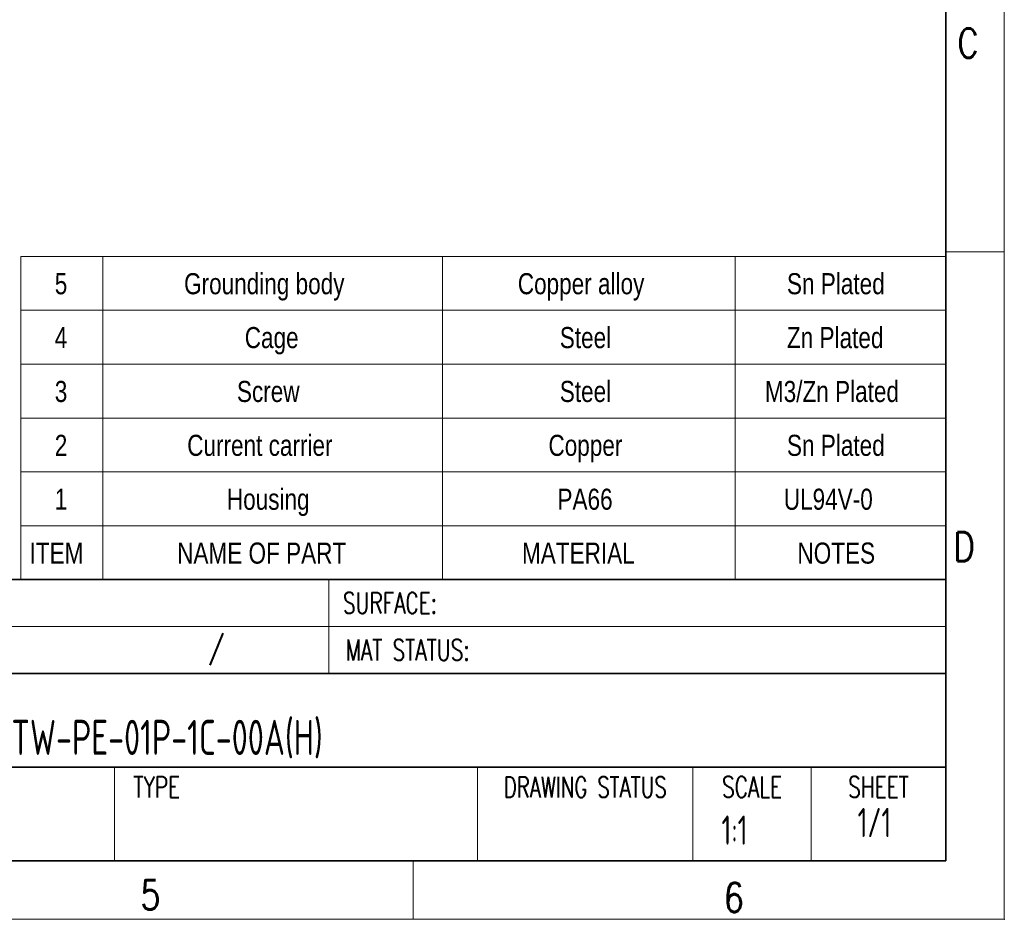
# Model space of a CAD drawing. Header units: millimetres. Extents: x 6 to 292, y 26 to 225.
# Tile 15 of 26: x 208 to 292, y 26 to 102. Entities that reach past the tile are written whole.
import ezdxf
from ezdxf.entities.mleader import LeaderData, LeaderLine
from ezdxf.enums import TextEntityAlignment as Align
from ezdxf.math import Vec2, Vec3

# ---------------------------------------------------------------- set-up
doc = ezdxf.new("R2010")
doc.units = ezdxf.units.MM
for name, color, linetype in [('Default', 7, 'Continuous'), ('TEXT', 7, 'Continuous'), ('图框', 7, 'Continuous'), ('细实线', 7, 'Continuous'), ('轮廓线', 7, 'Continuous')]:
    doc.layers.add(name, color=color, linetype=linetype)
doc.layers.add('尺寸层', color=5, linetype='Continuous', lineweight=13)
doc.styles.add('SEACAD_Adobe_Myungjo_Std_M', font='txt')
doc.styles.add('SEACAD_romans_shx', font='romans.shx', dxfattribs={"width": 0.8})

# ---------------------------------------------------------------- blocks, each defined once
blk = doc.blocks.new('SE')
at = {"layer": '尺寸层'}
for p, q in [((215.005, 99.735), (215.005, 95.135)), ((244.005, 99.735), (244.005, 95.135)), ((269.005, 99.735), (269.005, 95.135)), ((208.005, 95.135), (287.005, 95.135)), ((215.005, 95.135), (215.005, 90.535)), ((244.005, 95.135), (244.005, 90.535)), ((269.005, 95.135), (269.005, 90.535)), ((208.005, 90.535), (287.005, 90.535)), ((215.005, 90.535), (215.005, 85.935)), ((244.005, 90.535), (244.005, 85.935)), ((269.005, 90.535), (269.005, 85.935)), ((208.005, 85.935), (287.005, 85.935)), ((215.005, 85.935), (215.005, 81.335)), ((244.005, 85.935), (244.005, 81.335)), ((269.005, 85.935), (269.005, 81.335)), ((208.005, 81.335), (287.005, 81.335)), ((215.005, 81.335), (215.005, 76.735)), ((244.005, 81.335), (244.005, 76.735)), ((269.005, 81.335), (269.005, 76.735)), ((208.005, 76.735), (287.005, 76.735)), ((215.005, 76.735), (215.005, 72.135)), ((244.005, 76.735), (244.005, 72.135)), ((269.005, 76.735), (269.005, 72.135))]:
    blk.add_line(p, q, dxfattribs=at)
blk.add_lwpolyline([(208.005, 72.135), (208.005, 99.735), (287.005, 99.735), (287.005, 72.135), (208.005, 72.135)], dxfattribs=at)
at = {"layer": '尺寸层', "style": 'SEACAD_Adobe_Myungjo_Std_M', "width": 0.8}
for s, p in [('Grounding body', (221.94, 98.303)), ('Copper alloy', (250.445, 98.303)), ('Sn Plated', (273.434, 98.303)), ('5', (210.896, 98.303)), ('4', (210.896, 93.703)), ('Cage', (227.121, 93.703)), ('Steel', (254.031, 93.703)), ('Zn Plated', (273.434, 93.703)), ('Steel', (254.031, 89.103)), ('M3/Zn Plated', (271.551, 89.103)), ('3', (210.896, 89.103)), ('Screw', (226.457, 89.103)), ('2', (210.896, 84.503)), ('Current carrier', (222.208, 84.503)), ('Copper', (253.063, 84.503)), ('Sn Plated', (273.434, 84.503)), ('1', (210.896, 79.903)), ('Housing', (225.597, 79.903)), ('PA66', (253.834, 79.903)), ('UL94V-0', (273.165, 79.903)), ('ITEM', (208.744, 75.303)), ('NAME OF PART', (221.348, 75.303)), ('MATERIAL', (250.804, 75.303)), ('NOTES', (274.33, 75.303))]:
    blk.add_text(s, height=1.8, dxfattribs=at).set_placement(p, align=Align.TOP_LEFT)
blk = doc.blocks.new('_Dot')
at = {"color": 0, "linetype": 'ByBlock', "lineweight": -2}
blk.add_line((-0.5, 0), (-1, 0), dxfattribs=at)
at = {"color": 0, "linetype": 'ByBlock', "const_width": 0.5}
blk.add_lwpolyline([(-0.25, 0, 1), (0.25, 0, 1)], format="xyb", close=True, dxfattribs=at)
blk = doc.blocks.new('A4-drawing_frame')
at = {"layer": '细实线', "color": 7, "linetype": 'Continuous', "lineweight": 13}
for p, q in [((0, 0), (0, 199)), ((-5, 57), (0, 57)), ((-50.5, 5), (-50.5, 0)), ((-286.5, 0), (0, 0))]:
    blk.add_line(p, q, dxfattribs=at)
blk.add_point((0, 0), dxfattribs=at)
at = {"layer": '轮廓线', "color": 7, "linetype": 'Continuous', "lineweight": 35}
for p in [(-5, 195), (-282, 5)]:
    blk.add_line(p, (-5, 5), dxfattribs=at)
at = {"layer": 'TEXT', "char_height": 2.5, "attachment_point": 8, "style": 'SEACAD_romans_shx'}
for s, insert, width in [('{\\fromans|b0||i0||c0|p34;\\C7;\\H2.5;\\W0.8;C}', (-3.093, 73.566), 2.34019), ('{\\fromans|b0||i0||c0|p34;\\C7;\\H2.5;\\W0.8;D}', (-3.43, 30.566), 1.99773), ('{\\fromans|b0||i0||c0|p34;\\C7;\\H2.5;\\W0.8;5}', (-72.939, 0.832), 1.88357), ('{\\fromans|b0||i0||c0|p34;\\C7;\\H2.5;\\W0.8;6}', (-23.093, 0.605), 1.88357)]:
    blk.add_mtext(s, dxfattribs=dict(at, insert=insert, width=width))

msp = doc.modelspace()

# ---------------------------------------------------------------- linework, layer by layer
at = {"layer": '细实线', "color": 7, "linetype": 'Continuous', "lineweight": 13}
for p, q in [((234.3, 54.671), (234.3, 50.671)), ((195, 50.671), (287, 50.671)), ((234.3, 50.671), (234.3, 46.671)), ((216, 30.671), (216.003, 38.671)), ((247, 30.671), (247, 38.671)), ((265.4, 30.671), (265.4, 38.671)), ((275.5, 30.671), (275.5, 38.671))]:
    msp.add_line(p, q, dxfattribs=at)
at = {"layer": '轮廓线', "color": 7, "linetype": 'Continuous', "lineweight": 35}
for p, q in [((167, 54.671), (287, 54.671)), ((287, 30.671), (287, 54.671)), ((167, 46.671), (287, 46.671)), ((195, 38.671), (287, 38.671)), ((167, 30.671), (287, 30.671)), ((195, 30.671), (287, 30.671))]:
    msp.add_line(p, q, dxfattribs=at)

# ---------------------------------------------------------------- block references
at = {"layer": '图框', "color": 7}
msp.add_blockref('A4-drawing_frame', (292, 25.671), dxfattribs=at)
at = {"layer": '尺寸层'}
msp.add_blockref('SE', (0, -17.465), dxfattribs=at)

# ---------------------------------------------------------------- texts
at = {"layer": 'TEXT', "style": 'SEACAD_romans_shx'}
for s, insert, char_height, width, attachment_point in [('{\\fromans|b0||i0||c0|p34;\\C7;\\H1.8;\\W0.7;SURFACE:}', (239.526, 52.671), 1.8, 10.4527, 5), ('{\\fromans|b0||i0||c0|p34;\\C7;\\H1.8;\\W0.8;/}', (224.013, 48.557), 1.8, 1.47946, 4), ('{\\fromans|b0||i0||c0|p34;\\C7;\\H1.8;\\W0.7;MAT STATUS:}', (241.039, 48.671), 1.8, 13.47834, 5), ('{\\fromans|b0||i0||c0|p34;\\C7;\\H1.8;\\W0.7;TYPE}', (219.6, 36.971), 1.8, 7.2, 5), ('{\\fromans|b0||i0||c0|p34;\\C7;\\H1.763888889;\\W0.7;\\T1.;DRAWING STATUS}', (256.2, 36.957), 1.76389, 18.4, 5), ('{\\fromans|b0||i0||c0|p34;\\C7;\\H1.8;\\W0.7;SCALE}', (270.45, 36.971), 1.8, 10.1, 5), ('{\\fromans|b0||i0||c0|p34;\\C7;\\H1.8;\\W0.7;SHEET}', (281.25, 36.971), 1.8, 11.5, 5)]:
    msp.add_mtext(s, dxfattribs=dict(at, insert=insert, char_height=char_height, width=width, attachment_point=attachment_point))

# ---------------------------------------------------------------- leaders
at = {"layer": 'Default', "color": 7, "linetype": 'Continuous', "lineweight": 13}
ml = msp.add_multileader_mtext('Standard', dxfattribs=at)
ml.set_content('{\\pxsm0.9;\\fSolid Edge ANSI|b0||i0||c0|p34;\\W0.7;DC4-TW-PE-01P-1C-00A(H)\\P}', color=7)
ml.set_leader_properties()
ml.set_arrow_properties(name='DOT')
ml.build(insert=Vec2(0, 0))
ml.multileader.update_dxf_attribs({"leader_type": 0, "dogleg_length": 0, "arrow_head_size": 3})
ctx = ml.context
ctx.base_point, ctx.char_height, ctx.arrow_head_size, ctx.landing_gap_size, ctx.plane_origin = Vec3(199.159, 41.19), 3, 3, 1.05, Vec3(0, 20.671)
ctx.mtext.insert = Vec3(201.159, 42.703)
at = {"layer": 'TEXT', "color": 7, "linetype": 'Continuous', "lineweight": 13}
ml = msp.add_multileader_mtext('Standard', dxfattribs=at)
ml.set_content('\\pxsm0.9;{\\fSolid Edge ANSI|b0|i0|c0|p34;\\W0.7;1/\\fSolid Edge ANSI|b0|i0|c134|p34;1}', color=7)
ml.set_leader_properties()
ml.set_arrow_properties(name='DOT')
ml.build(insert=Vec2(0, 0))
ml.multileader.update_dxf_attribs({"leader_type": 0, "dogleg_length": 0, "arrow_head_size": 2.5})
ctx = ml.context
ctx.base_point, ctx.char_height, ctx.arrow_head_size, ctx.landing_gap_size, ctx.plane_origin = Vec3(278.239, 33.518), 2.5, 2.5, 0.875, Vec3(-2.306, 21.319)
ctx.text_align_type = 1
ctx.mtext.insert, ctx.mtext.alignment = Vec3(280.906, 35.184), 2
ml = msp.add_multileader_mtext('Standard', dxfattribs=at)
ml.set_content('{\\pxsm0.9;\\fSolid Edge ANSI|b0||i0||c0|p34;\\W0.7;1:1\\P}', color=7)
ml.set_leader_properties()
ml.set_arrow_properties(name='DOT')
ml.build(insert=Vec2(0, 0))
ml.multileader.update_dxf_attribs({"leader_type": 0, "dogleg_length": 0, "arrow_head_size": 2.5})
ctx = ml.context
ctx.base_point, ctx.char_height, ctx.arrow_head_size, ctx.landing_gap_size, ctx.plane_origin = Vec3(266.308, 33.282), 2.5, 2.5, 0.875, Vec3(0, 20.671)
ctx.text_align_type = 1
ctx.mtext.insert, ctx.mtext.alignment = Vec3(268.955, 34.534), 2

doc.saveas('drawing.dxf')
